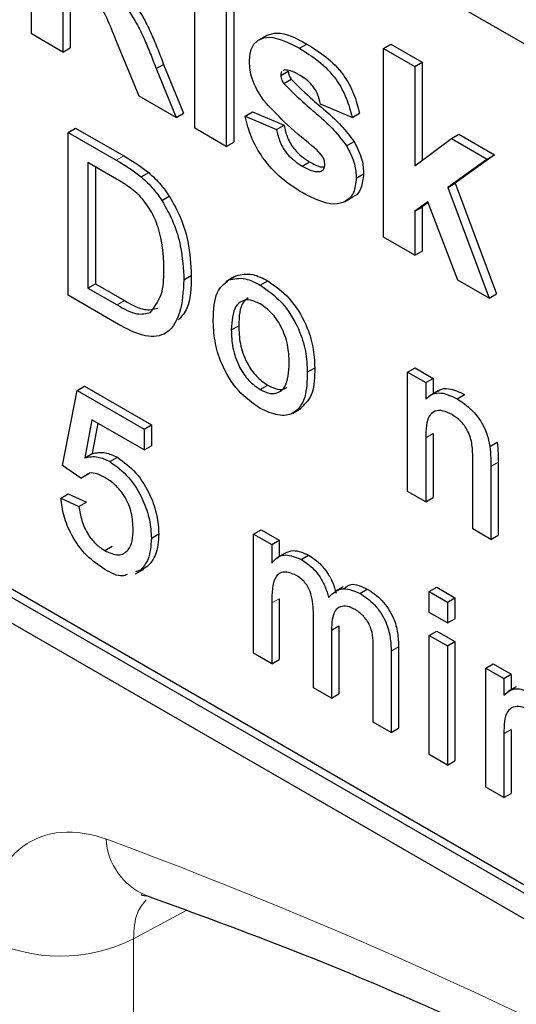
# Paper-space layout 'Blatt2' of a CAD drawing. Header units: millimetres. Extents: x 5 to 418, y 2 to 292.
# Tile 14 of 68: x 110.46 to 111.64, y 149.64 to 151.98. Entities that reach past the tile are written whole.
import ezdxf

# ---------------------------------------------------------------- set-up
doc = ezdxf.new("R2010")
doc.units = ezdxf.units.MM

psp = doc.layouts.new('Blatt2')

# ---------------------------------------------------------------- linework, layer by layer
at = {"color": 7, "linetype": 'Continuous', "lineweight": 25}
for p, q in [((116.9317, 148.8802), (110.2319, 152.748)), ((110.4839, 151.9491), (110.4839, 152.3982)), ((110.5587, 152.096), (110.5587, 151.9059)), ((110.5764, 152.0857), (110.5764, 151.9162)), ((110.8728, 151.7246), (110.8728, 152.0528)), ((110.9476, 152.0096), (110.9476, 151.6814)), ((110.9653, 152.0198), (110.9653, 151.6916)), ((107.9692, 151.9719), (116.808, 146.8694)), ((110.5587, 151.9059), (110.4839, 151.9491)), ((111.0438, 151.9457), (111.0239, 151.9342)), ((110.5587, 151.9059), (110.5764, 151.9162)), ((110.7405, 151.801), (110.6852, 151.9348)), ((111.1216, 151.915), (111.1393, 151.9252)), ((111.3216, 151.9147), (111.3393, 151.9249)), ((111.3216, 151.4656), (111.3216, 151.9147)), ((111.3216, 151.9147), (111.3964, 151.8715)), ((111.3393, 151.9249), (111.414, 151.8817)), ((110.7808, 151.8666), (110.7985, 151.8768)), ((110.7808, 151.8666), (110.828, 151.7505)), ((110.7985, 151.8768), (110.8456, 151.7607)), ((111.3964, 151.8715), (111.414, 151.8817)), ((111.3964, 151.8715), (111.3964, 151.635)), ((111.414, 151.8817), (111.414, 151.6482)), ((111.0773, 151.8506), (111.0949, 151.8608)), ((111.0851, 151.8634), (111.0827, 151.8615)), ((111.0845, 151.831), (111.1022, 151.8412)), ((110.828, 151.7505), (110.7405, 151.801)), ((111.2468, 151.7506), (111.172, 151.7822)), ((110.828, 151.7505), (110.8456, 151.7607)), ((110.9925, 151.7534), (111.0102, 151.7636)), ((110.9925, 151.7534), (111.0673, 151.7218)), ((111.0102, 151.7636), (111.085, 151.732)), ((111.2468, 151.7506), (111.2645, 151.7608)), ((111.0673, 151.7218), (111.085, 151.732)), ((110.5712, 151.715), (110.5889, 151.7252)), ((110.5712, 151.3272), (110.5712, 151.715)), ((110.5712, 151.715), (110.686, 151.6487)), ((110.5889, 151.7252), (110.7037, 151.6589)), ((110.9476, 151.6814), (110.8728, 151.7246)), ((111.4836, 151.7002), (111.5013, 151.7104)), ((111.5013, 151.7104), (111.5861, 151.6615)), ((110.9476, 151.6814), (110.9653, 151.6916)), ((111.2339, 151.6829), (111.2516, 151.6931)), ((111.3964, 151.635), (111.4836, 151.7002)), ((111.4836, 151.7002), (111.5684, 151.6513)), ((111.5861, 151.6615), (111.4922, 151.5939)), ((111.5684, 151.6513), (111.5861, 151.6615)), ((110.6866, 151.6036), (110.6185, 151.6429)), ((110.6185, 151.6429), (110.6185, 151.3446)), ((110.6362, 151.6327), (110.6362, 151.3548)), ((111.1281, 151.6348), (111.1458, 151.645)), ((111.5684, 151.6513), (111.4745, 151.5837)), ((110.7454, 151.6089), (110.7631, 151.6191)), ((111.1721, 151.6215), (111.1782, 151.6251)), ((111.2568, 151.6059), (111.2744, 151.6161)), ((111.4745, 151.5837), (111.4922, 151.5939)), ((111.4922, 151.5939), (111.591, 151.3304)), ((110.7942, 151.5529), (110.8119, 151.5631)), ((111.4745, 151.5837), (111.5734, 151.3202)), ((111.2286, 151.5498), (111.2485, 151.5613)), ((111.4272, 151.5497), (111.3964, 151.5275)), ((111.428, 151.5477), (111.414, 151.5377)), ((111.4986, 151.3634), (111.4272, 151.5497)), ((111.3964, 151.5275), (111.414, 151.5377)), ((111.3964, 151.5275), (111.3964, 151.4224)), ((111.414, 151.5377), (111.414, 151.4326)), ((111.3964, 151.4224), (111.3216, 151.4656)), ((111.3964, 151.4224), (111.414, 151.4326)), ((110.8468, 151.3641), (110.8644, 151.3743)), ((110.6185, 151.3446), (110.6362, 151.3548)), ((110.6362, 151.3548), (110.7055, 151.3148)), ((110.966, 151.3712), (110.9462, 151.3597)), ((110.9535, 151.3637), (110.9711, 151.3739)), ((111.0286, 151.3515), (111.0463, 151.3617)), ((111.5734, 151.3202), (111.4986, 151.3634)), ((110.6915, 151.2577), (110.5712, 151.3272)), ((110.6185, 151.3446), (110.6878, 151.3046)), ((111.5734, 151.3202), (111.591, 151.3304)), ((110.9596, 151.2448), (110.9773, 151.255)), ((111.1404, 151.1442), (111.1581, 151.1544)), ((111.379, 151.1443), (111.3967, 151.1545)), ((111.379, 150.8608), (111.379, 151.1443)), ((111.379, 151.1443), (111.4221, 151.1194)), ((111.3967, 151.1545), (111.4397, 151.1296)), ((111.4221, 151.1194), (111.4397, 151.1296)), ((111.4221, 151.1194), (111.4221, 151.0799)), ((111.4397, 151.1296), (111.4397, 151.0931)), ((110.5583, 150.9219), (110.5927, 151.1009)), ((110.5927, 151.1009), (110.6104, 151.1111)), ((110.5927, 151.1009), (110.752, 151.0089)), ((110.6104, 151.1111), (110.7697, 151.0192)), ((111.0286, 151.1029), (111.0463, 151.1131)), ((111.4515, 151.0999), (111.4316, 151.0884)), ((111.4968, 151.0812), (111.5145, 151.0914)), ((111.1063, 151.0472), (111.1262, 151.0587)), ((110.6279, 151.0309), (110.6108, 150.9403)), ((110.752, 150.9592), (110.6279, 151.0309)), ((110.6421, 151.0227), (110.6285, 150.9505)), ((110.752, 151.0089), (110.7697, 151.0192)), ((110.752, 151.0089), (110.752, 150.9592)), ((110.7697, 151.0192), (110.7697, 150.9694)), ((111.4221, 150.9879), (111.4221, 150.836)), ((111.4397, 150.9981), (111.4397, 150.8462)), ((111.5749, 150.9676), (111.5925, 150.9778)), ((110.752, 150.9592), (110.7697, 150.9694)), ((110.6108, 150.9403), (110.6285, 150.9505)), ((110.6707, 150.9316), (110.6884, 150.9418)), ((111.534, 150.7713), (111.534, 150.9406)), ((111.5948, 150.9301), (111.5948, 150.7567)), ((110.6013, 150.8921), (110.5583, 150.9219)), ((111.5771, 150.9199), (111.5771, 150.7465)), ((110.6013, 150.8921), (110.619, 150.9023)), ((111.4221, 150.836), (111.379, 150.8608)), ((110.554, 150.8448), (110.5716, 150.855)), ((110.554, 150.8448), (110.597, 150.825)), ((110.5716, 150.855), (110.6147, 150.8352)), ((110.597, 150.825), (110.6147, 150.8352)), ((111.4221, 150.836), (111.4397, 150.8462)), ((111.0127, 150.759), (111.0303, 150.7692)), ((111.0303, 150.7692), (111.0734, 150.7444)), ((111.5771, 150.7465), (111.534, 150.7713)), ((110.7693, 150.7491), (110.7869, 150.7593)), ((111.0127, 150.4756), (111.0127, 150.759)), ((111.0127, 150.759), (111.0557, 150.7342)), ((111.0557, 150.7342), (111.0734, 150.7444)), ((111.0734, 150.7444), (111.0734, 150.7055)), ((111.5771, 150.7465), (111.5948, 150.7567)), ((110.2319, 150.7269), (116.808, 146.9306)), ((110.2496, 150.7371), (116.8257, 146.9408)), ((110.6586, 150.7198), (110.6763, 150.73)), ((111.0557, 150.7342), (111.0557, 150.69)), ((111.0881, 150.714), (111.0682, 150.7025)), ((111.1258, 150.6987), (111.1435, 150.7089)), ((110.7313, 150.6643), (110.7512, 150.6758)), ((110.7436, 150.6731), (110.7317, 150.6693)), ((110.7436, 150.6731), (110.7612, 150.6833)), ((111.2256, 150.6336), (111.2057, 150.6221)), ((111.2655, 150.618), (111.2832, 150.6283)), ((111.4307, 150.6222), (111.4484, 150.6324)), ((111.4484, 150.6324), (111.4914, 150.6075)), ((111.0734, 150.6053), (111.0734, 150.461)), ((111.4307, 150.5724), (111.4307, 150.6222)), ((111.4307, 150.6222), (111.4737, 150.5973)), ((111.4737, 150.5973), (111.4914, 150.6075)), ((111.4914, 150.6075), (111.4914, 150.5578)), ((111.0557, 150.5951), (111.0557, 150.4507)), ((111.4737, 150.5973), (111.4737, 150.5476)), ((111.1548, 150.3936), (111.1548, 150.5744)), ((111.4737, 150.5476), (111.4307, 150.5724)), ((111.4737, 150.5476), (111.4914, 150.5578)), ((111.1978, 150.5304), (111.2155, 150.5406)), ((111.2155, 150.5406), (111.2155, 150.3789)), ((111.1978, 150.5304), (111.1978, 150.3687)), ((111.4307, 150.5177), (111.4484, 150.5279)), ((111.4307, 150.2343), (111.4307, 150.5177)), ((111.4307, 150.5177), (111.4737, 150.4929)), ((111.4484, 150.5279), (111.4914, 150.5031)), ((111.2969, 150.3115), (111.2969, 150.4868)), ((111.3576, 150.4905), (111.3576, 150.2969)), ((111.4737, 150.4929), (111.4914, 150.5031)), ((111.4737, 150.4929), (111.4737, 150.2094)), ((111.4914, 150.5031), (111.4914, 150.2196)), ((111.0557, 150.4507), (111.0127, 150.4756)), ((111.0557, 150.4507), (111.0734, 150.461)), ((111.3399, 150.4803), (111.3399, 150.2867)), ((111.565, 150.4402), (111.5827, 150.4504)), ((111.565, 150.1567), (111.565, 150.4402)), ((111.565, 150.4402), (111.6081, 150.4153)), ((111.5827, 150.4504), (111.6258, 150.4255)), ((111.6081, 150.4153), (111.6258, 150.4255)), ((111.6081, 150.4153), (111.6081, 150.3758)), ((111.6258, 150.4255), (111.6258, 150.389)), ((111.1978, 150.3687), (111.1548, 150.3936)), ((111.6375, 150.3958), (111.6176, 150.3843)), ((111.1978, 150.3687), (111.2155, 150.3789)), ((111.3399, 150.2867), (111.2969, 150.3115)), ((111.3399, 150.2867), (111.3576, 150.2969)), ((111.6081, 150.2838), (111.6081, 150.1319)), ((111.6258, 150.2941), (111.6258, 150.1421)), ((111.4737, 150.2094), (111.4307, 150.2343)), ((111.4737, 150.2094), (111.4914, 150.2196)), ((111.6081, 150.1319), (111.565, 150.1567)), ((111.6081, 150.1319), (111.6258, 150.1421))]:
    psp.add_line(p, q, dxfattribs=at)
at = {"color": 7, "linetype": 'Continuous', "lineweight": 18}
for p, q in [((110.686, 151.6487), (110.7037, 151.6589)), ((110.6878, 151.3046), (110.7055, 151.3148)), ((111.4221, 150.9879), (111.4397, 150.9981)), ((111.5771, 150.9199), (111.5948, 150.9301)), ((111.0557, 150.5951), (111.0734, 150.6053)), ((111.3399, 150.4803), (111.3576, 150.4905)), ((111.6081, 150.2838), (111.6258, 150.2941)), ((110.852, 149.8636), (110.7268, 149.7959)), ((110.7268, 149.7959), (110.7268, 146.5859))]:
    psp.add_line(p, q, dxfattribs=at)
for centre, radius, start, end in [((106.5128, 138.8175), 11.9587, 50.30384, 69.70154), ((110.8175, 150.0432), 0.1563, 183.5375, 246.7046), ((110.5533, 150.1398), 0.3852, 242.6565, 296.7662)]:
    psp.add_arc(centre, radius, start, end, dxfattribs=at)
at = {"color": 7, "linetype": 'Continuous', "lineweight": 25}
for points, knots in [([(110.6852, 151.9348), (110.6712, 151.9702), (110.6518, 152.0193), (110.607, 152.0685), (110.586, 152.0803), (110.5755, 152.0863)], [0, 0, 0, 0, 0.5609861, 0.7793046, 1, 1, 1, 1]), ([(110.7182, 152.0355), (110.73, 152.0189), (110.7496, 151.9915), (110.7696, 151.9491), (110.7846, 151.913), (110.7939, 151.8889), (110.7985, 151.8768)], [0, 0, 0, 0, 0.339561, 0.5595734, 0.7797778, 1, 1, 1, 1]), ([(110.7005, 152.0253), (110.7124, 152.0087), (110.7319, 151.9813), (110.7519, 151.9389), (110.7669, 151.9028), (110.7762, 151.8787), (110.7808, 151.8666)], [0, 0, 0, 0, 0.339561, 0.5595734, 0.7797778, 1, 1, 1, 1]), ([(111.0025, 151.8839), (111.0035, 151.8953), (111.0056, 151.918), (111.0242, 151.9372), (111.0614, 151.9462), (111.0968, 151.9279), (111.1216, 151.915)], [0, 0, 0, 0, 0.186756, 0.373549, 0.56049, 1, 1, 1, 1]), ([(111.0439, 151.9455), (111.0517, 151.9483), (111.0786, 151.9578), (111.1141, 151.9387), (111.1393, 151.9252)], [0, 0, 0, 0, 0.290832, 1, 1, 1, 1]), ([(111.1216, 151.915), (111.1368, 151.9056), (111.167, 151.887), (111.2079, 151.8464), (111.2351, 151.7965), (111.2429, 151.7659), (111.2468, 151.7506)], [0, 0, 0, 0, 0.280825, 0.559925, 0.77968, 1, 1, 1, 1]), ([(111.1393, 151.9252), (111.1544, 151.9158), (111.1847, 151.8972), (111.2256, 151.8566), (111.2528, 151.8067), (111.2606, 151.7761), (111.2645, 151.7608)], [0, 0, 0, 0, 0.280825, 0.559925, 0.77968, 1, 1, 1, 1]), ([(111.0362, 151.7914), (111.0253, 151.8087), (111.0059, 151.8396), (111.0035, 151.8704), (111.0025, 151.8839)], [0, 0, 0, 0, 0.558645, 1, 1, 1, 1]), ([(111.0799, 151.8592), (111.0795, 151.8589), (111.0774, 151.8575), (111.0773, 151.8537), (111.0773, 151.8506)], [0, 0, 0, 0, 0.176554, 1, 1, 1, 1]), ([(111.0773, 151.8506), (111.0777, 151.8469), (111.0786, 151.8402), (111.0827, 151.8338), (111.0845, 151.831)], [0, 0, 0, 0, 0.558274, 1, 1, 1, 1]), ([(111.1235, 151.8505), (111.116, 151.8548), (111.1026, 151.8624), (111.0904, 151.8631), (111.0851, 151.8634)], [0, 0, 0, 0, 0.561017, 1, 1, 1, 1]), ([(111.0949, 151.8608), (111.0954, 151.8571), (111.0963, 151.8504), (111.1004, 151.844), (111.1022, 151.8412)], [0, 0, 0, 0, 0.558274, 1, 1, 1, 1]), ([(111.172, 151.7822), (111.1701, 151.7901), (111.1662, 151.8057), (111.1494, 151.8335), (111.1333, 151.8441), (111.1235, 151.8505)], [0, 0, 0, 0, 0.28081, 0.560758, 1, 1, 1, 1]), ([(111.0845, 151.831), (111.1016, 151.8142), (111.1297, 151.7864), (111.1702, 151.7531), (111.2042, 151.7218), (111.224, 151.6958), (111.2339, 151.6829)], [0, 0, 0, 0, 0.339607, 0.560063, 0.78038, 1, 1, 1, 1]), ([(111.1022, 151.8412), (111.1192, 151.8244), (111.1473, 151.7966), (111.1879, 151.7633), (111.2219, 151.732), (111.2417, 151.706), (111.2516, 151.6931)], [0, 0, 0, 0, 0.339607, 0.560063, 0.78038, 1, 1, 1, 1]), ([(111.1515, 151.6833), (111.1293, 151.7014), (111.0896, 151.7338), (111.0525, 151.7738), (111.0362, 151.7914)], [0, 0, 0, 0, 0.560705, 1, 1, 1, 1]), ([(111.1281, 151.5715), (111.1115, 151.582), (111.0785, 151.6029), (111.0354, 151.6497), (111.0052, 151.7033), (110.9967, 151.7367), (110.9925, 151.7534)], [0, 0, 0, 0, 0.280651, 0.560003, 0.779956, 1, 1, 1, 1]), ([(111.085, 151.732), (111.0872, 151.722), (111.0917, 151.7022), (111.113, 151.6667), (111.1334, 151.6532), (111.1458, 151.645)], [0, 0, 0, 0, 0.280993, 0.560665, 1, 1, 1, 1]), ([(111.0673, 151.7218), (111.0695, 151.7118), (111.074, 151.692), (111.0953, 151.6565), (111.1157, 151.643), (111.1281, 151.6348)], [0, 0, 0, 0, 0.280993, 0.560665, 1, 1, 1, 1]), ([(111.1766, 151.6577), (111.1722, 151.6631), (111.1642, 151.6727), (111.1554, 151.6801), (111.1515, 151.6833)], [0, 0, 0, 0, 0.558614, 1, 1, 1, 1]), ([(111.2339, 151.6829), (111.2415, 151.6681), (111.2551, 151.6416), (111.2563, 151.6168), (111.2568, 151.6059)], [0, 0, 0, 0, 0.558015, 1, 1, 1, 1]), ([(111.2516, 151.6931), (111.2592, 151.6783), (111.2728, 151.6518), (111.2739, 151.6271), (111.2744, 151.6161)], [0, 0, 0, 0, 0.558015, 1, 1, 1, 1]), ([(110.7037, 151.6589), (110.7149, 151.6524), (110.7348, 151.6409), (110.7544, 151.6257), (110.7631, 151.6191)], [0, 0, 0, 0, 0.560174, 1, 1, 1, 1]), ([(111.182, 151.6385), (111.1817, 151.642), (111.1813, 151.6483), (111.178, 151.6548), (111.1766, 151.6577)], [0, 0, 0, 0, 0.5593187, 1, 1, 1, 1]), ([(110.686, 151.6487), (110.6972, 151.6422), (110.7171, 151.6306), (110.7367, 151.6155), (110.7454, 151.6089)], [0, 0, 0, 0, 0.560174, 1, 1, 1, 1]), ([(111.1281, 151.6348), (111.1368, 151.63), (111.1523, 151.6215), (111.166, 151.6215), (111.1721, 151.6215)], [0, 0, 0, 0, 0.560783, 1, 1, 1, 1]), ([(111.1458, 151.645), (111.1545, 151.64), (111.1668, 151.6329), (111.1777, 151.6326), (111.1808, 151.6325)], [0, 0, 0, 0, 0.711845, 1, 1, 1, 1]), ([(111.1749, 151.6239), (111.1769, 151.6251), (111.1813, 151.6277), (111.1817, 151.6347), (111.182, 151.6385)], [0, 0, 0, 0, 0.44903, 1, 1, 1, 1]), ([(110.7454, 151.6089), (110.7553, 151.5998), (110.7731, 151.5837), (110.7878, 151.5623), (110.7942, 151.5529)], [0, 0, 0, 0, 0.5598465, 1, 1, 1, 1]), ([(110.7631, 151.6191), (110.773, 151.61), (110.7908, 151.5939), (110.8054, 151.5725), (110.8119, 151.5631)], [0, 0, 0, 0, 0.5598465, 1, 1, 1, 1]), ([(111.2744, 151.6161), (111.273, 151.6043), (111.2703, 151.5805), (111.2578, 151.5639), (111.2486, 151.5616), (111.2484, 151.5615)], [0, 0, 0, 0, 0.493022, 0.986586, 1, 1, 1, 1]), ([(110.7421, 151.5636), (110.7319, 151.5724), (110.7137, 151.588), (110.6949, 151.5989), (110.6866, 151.6036)], [0, 0, 0, 0, 0.559255, 1, 1, 1, 1]), ([(111.2568, 151.6059), (111.2555, 151.5937), (111.253, 151.5694), (111.2326, 151.5493), (111.193, 151.5387), (111.1548, 151.558), (111.1281, 151.5715)], [0, 0, 0, 0, 0.186725, 0.373655, 0.5608, 1, 1, 1, 1]), ([(110.7994, 151.3923), (110.7979, 151.4239), (110.7958, 151.4681), (110.769, 151.5299), (110.7511, 151.5524), (110.7421, 151.5636)], [0, 0, 0, 0, 0.55915, 0.78004, 1, 1, 1, 1]), ([(110.8119, 151.5631), (110.8218, 151.5456), (110.8415, 151.5106), (110.8607, 151.4442), (110.863, 151.4008), (110.8644, 151.3743)], [0, 0, 0, 0, 0.279769, 0.559929, 1, 1, 1, 1]), ([(110.7942, 151.5529), (110.8041, 151.5354), (110.8239, 151.5004), (110.843, 151.434), (110.8453, 151.3906), (110.8468, 151.3641)], [0, 0, 0, 0, 0.279769, 0.559929, 1, 1, 1, 1]), ([(110.7671, 151.2862), (110.7783, 151.3013), (110.7985, 151.3282), (110.7991, 151.3726), (110.7994, 151.3923)], [0, 0, 0, 0, 0.557452, 1, 1, 1, 1]), ([(110.8644, 151.3743), (110.8639, 151.3455), (110.8631, 151.3009), (110.8413, 151.2769), (110.8337, 151.2685)], [0, 0, 0, 0, 0.648204, 1, 1, 1, 1]), ([(110.9711, 151.3739), (110.9839, 151.3768), (111.0067, 151.3819), (111.0342, 151.3679), (111.0463, 151.3617)], [0, 0, 0, 0, 0.559033, 1, 1, 1, 1]), ([(110.8468, 151.3641), (110.8451, 151.3368), (110.8417, 151.2822), (110.8075, 151.229), (110.7495, 151.227), (110.7109, 151.2475), (110.6915, 151.2577)], [0, 0, 0, 0, 0.28084, 0.559952, 0.779068, 1, 1, 1, 1]), ([(110.9165, 151.2695), (110.9175, 151.2933), (110.9192, 151.3357), (110.943, 151.3552), (110.9535, 151.3637)], [0, 0, 0, 0, 0.560963, 1, 1, 1, 1]), ([(110.9535, 151.3637), (110.9662, 151.3666), (110.989, 151.3717), (111.0165, 151.3577), (111.0286, 151.3515)], [0, 0, 0, 0, 0.559033, 1, 1, 1, 1]), ([(111.0286, 151.3515), (111.0463, 151.3391), (111.0815, 151.3143), (111.1199, 151.2523), (111.1383, 151.1933), (111.1397, 151.1606), (111.1404, 151.1442)], [0, 0, 0, 0, 0.279556, 0.5586, 0.778991, 1, 1, 1, 1]), ([(111.0463, 151.3617), (111.064, 151.3493), (111.0992, 151.3245), (111.1376, 151.2625), (111.1559, 151.2035), (111.1574, 151.1708), (111.1581, 151.1544)], [0, 0, 0, 0, 0.279556, 0.5586, 0.778991, 1, 1, 1, 1]), ([(110.6878, 151.3046), (110.7041, 151.2952), (110.7331, 151.2785), (110.7568, 151.2839), (110.7671, 151.2862)], [0, 0, 0, 0, 0.561861, 1, 1, 1, 1]), ([(110.7055, 151.3148), (110.7218, 151.3054), (110.7508, 151.2887), (110.7744, 151.2941), (110.7848, 151.2965)], [0, 0, 0, 0, 0.561861, 1, 1, 1, 1]), ([(111.0286, 151.3068), (111.0207, 151.3105), (111.005, 151.318), (110.9844, 151.3152), (110.9626, 151.2962), (110.9608, 151.266), (110.9596, 151.2448)], [0, 0, 0, 0, 0.187137, 0.374025, 0.561097, 1, 1, 1, 1]), ([(111.0001, 151.3211), (110.9958, 151.3181), (110.9792, 151.3062), (110.9781, 151.2769), (110.9773, 151.255)], [0, 0, 0, 0, 0.254643, 1, 1, 1, 1]), ([(111.0974, 151.1668), (111.0969, 151.1806), (111.0958, 151.2081), (111.0807, 151.2512), (111.0562, 151.2874), (111.0378, 151.3003), (111.0286, 151.3068)], [0, 0, 0, 0, 0.281064, 0.560316, 0.780174, 1, 1, 1, 1]), ([(111.0286, 151.0581), (111.0106, 151.0707), (110.9746, 151.0959), (110.9355, 151.1596), (110.9186, 151.2196), (110.9172, 151.2529), (110.9165, 151.2695)], [0, 0, 0, 0, 0.279616, 0.558371, 0.778858, 1, 1, 1, 1]), ([(110.9596, 151.2448), (110.9601, 151.2308), (110.9611, 151.203), (110.9756, 151.1592), (111.0007, 151.1225), (111.0193, 151.1094), (111.0286, 151.1029)], [0, 0, 0, 0, 0.281129, 0.560384, 0.780159, 1, 1, 1, 1]), ([(110.9773, 151.255), (110.9778, 151.241), (110.9788, 151.2132), (110.9933, 151.1694), (111.0184, 151.1327), (111.037, 151.1196), (111.0463, 151.1131)], [0, 0, 0, 0, 0.281129, 0.560384, 0.780159, 1, 1, 1, 1]), ([(111.0286, 151.1029), (111.0366, 151.0991), (111.0525, 151.0915), (111.0731, 151.0951), (111.0946, 151.1147), (111.0963, 151.1453), (111.0974, 151.1668)], [0, 0, 0, 0, 0.187044, 0.373945, 0.560983, 1, 1, 1, 1]), ([(111.1404, 151.1442), (111.1398, 151.1234), (111.1386, 151.082), (111.1124, 151.0441), (111.0715, 151.0383), (111.0429, 151.0515), (111.0286, 151.0581)], [0, 0, 0, 0, 0.281033, 0.559513, 0.779602, 1, 1, 1, 1]), ([(111.1581, 151.1544), (111.1579, 151.1331), (111.1574, 151.0914), (111.136, 151.0699), (111.1256, 151.0594)], [0, 0, 0, 0, 0.512915, 1, 1, 1, 1]), ([(111.0463, 151.1131), (111.0542, 151.1095), (111.0698, 151.1022), (111.0858, 151.1029), (111.0913, 151.1082), (111.092, 151.1089)], [0, 0, 0, 0, 0.465388, 0.930416, 1, 1, 1, 1]), ([(111.4221, 151.0799), (111.4271, 151.0844), (111.4372, 151.0936), (111.4627, 151.0973), (111.4839, 151.0873), (111.4968, 151.0812)], [0, 0, 0, 0, 0.280554, 0.560815, 1, 1, 1, 1]), ([(111.452, 151.0991), (111.4532, 151.1001), (111.4598, 151.1054), (111.4806, 151.107), (111.5017, 151.0973), (111.5145, 151.0914)], [0, 0, 0, 0, 0.08724, 0.442807, 1, 1, 1, 1]), ([(111.4968, 151.0812), (111.5068, 151.0745), (111.5268, 151.061), (111.5527, 151.0312), (111.5688, 150.9976), (111.5728, 150.9776), (111.5749, 150.9676)], [0, 0, 0, 0, 0.280216, 0.559971, 0.779636, 1, 1, 1, 1]), ([(111.4848, 151.0434), (111.4776, 151.0469), (111.4632, 151.0538), (111.4437, 151.0531), (111.4231, 151.0364), (111.4225, 151.0079), (111.4221, 150.9879)], [0, 0, 0, 0, 0.187273, 0.374362, 0.56054, 1, 1, 1, 1]), ([(111.534, 150.9406), (111.534, 150.9506), (111.5338, 150.9707), (111.525, 151.0033), (111.5053, 151.0294), (111.4917, 151.0387), (111.4848, 151.0434)], [0, 0, 0, 0, 0.28168, 0.559785, 0.779587, 1, 1, 1, 1]), ([(111.5925, 150.9778), (111.5933, 150.9687), (111.5947, 150.9525), (111.5948, 150.9369), (111.5948, 150.9301)], [0, 0, 0, 0, 0.559791, 1, 1, 1, 1]), ([(110.6285, 150.9505), (110.6387, 150.9527), (110.6569, 150.9566), (110.6787, 150.9463), (110.6884, 150.9418)], [0, 0, 0, 0, 0.559939, 1, 1, 1, 1]), ([(111.5749, 150.9676), (111.5757, 150.9585), (111.5771, 150.9423), (111.5771, 150.9267), (111.5771, 150.9199)], [0, 0, 0, 0, 0.559791, 1, 1, 1, 1]), ([(110.6108, 150.9403), (110.621, 150.9425), (110.6392, 150.9464), (110.6611, 150.9361), (110.6707, 150.9316)], [0, 0, 0, 0, 0.559939, 1, 1, 1, 1]), ([(110.6707, 150.9316), (110.6861, 150.9204), (110.7168, 150.898), (110.7494, 150.8438), (110.7669, 150.7923), (110.7685, 150.7635), (110.7693, 150.7491)], [0, 0, 0, 0, 0.27917, 0.558797, 0.779169, 1, 1, 1, 1]), ([(110.6884, 150.9418), (110.7037, 150.9306), (110.7345, 150.9082), (110.767, 150.854), (110.7846, 150.8025), (110.7862, 150.7737), (110.7869, 150.7593)], [0, 0, 0, 0, 0.27917, 0.558797, 0.779169, 1, 1, 1, 1]), ([(110.6588, 150.8937), (110.6525, 150.897), (110.6399, 150.9034), (110.6224, 150.906), (110.6147, 150.9002), (110.6112, 150.8976)], [0, 0, 0, 0, 0.353598, 0.706329, 1, 1, 1, 1]), ([(110.7262, 150.771), (110.7255, 150.7836), (110.7242, 150.8087), (110.7082, 150.8483), (110.6836, 150.8777), (110.6671, 150.8884), (110.6588, 150.8937)], [0, 0, 0, 0, 0.280653, 0.559595, 0.77929, 1, 1, 1, 1]), ([(110.6583, 150.6752), (110.6436, 150.6851), (110.6143, 150.7048), (110.5798, 150.7531), (110.5595, 150.8022), (110.5558, 150.8306), (110.554, 150.8448)], [0, 0, 0, 0, 0.28007, 0.559249, 0.779432, 1, 1, 1, 1]), ([(110.597, 150.825), (110.5988, 150.8138), (110.6024, 150.7916), (110.6168, 150.7587), (110.6375, 150.7336), (110.6516, 150.7244), (110.6586, 150.7198)], [0, 0, 0, 0, 0.280714, 0.559926, 0.779622, 1, 1, 1, 1]), ([(110.6586, 150.7198), (110.6696, 150.7148), (110.6916, 150.7047), (110.7144, 150.7179), (110.7248, 150.7421), (110.7257, 150.7614), (110.7262, 150.771)], [0, 0, 0, 0, 0.279539, 0.558252, 0.778884, 1, 1, 1, 1]), ([(110.7693, 150.7491), (110.7681, 150.7314), (110.766, 150.6997), (110.7504, 150.6812), (110.7436, 150.6731)], [0, 0, 0, 0, 0.559726, 1, 1, 1, 1]), ([(110.7869, 150.7593), (110.7858, 150.7416), (110.7837, 150.7099), (110.7681, 150.6914), (110.7612, 150.6833)], [0, 0, 0, 0, 0.559726, 1, 1, 1, 1]), ([(111.0881, 150.714), (111.0941, 150.7167), (111.1097, 150.7236), (111.1307, 150.7145), (111.1435, 150.7089)], [0, 0, 0, 0, 0.388652, 1, 1, 1, 1]), ([(111.0557, 150.69), (111.0602, 150.695), (111.0693, 150.7052), (111.0924, 150.7128), (111.1132, 150.704), (111.1258, 150.6987)], [0, 0, 0, 0, 0.2809504, 0.5617842, 1, 1, 1, 1]), ([(111.1258, 150.6987), (111.1339, 150.6935), (111.15, 150.6831), (111.1702, 150.6589), (111.1843, 150.6328), (111.1888, 150.6165), (111.1911, 150.6084)], [0, 0, 0, 0, 0.280176, 0.559511, 0.779663, 1, 1, 1, 1]), ([(111.1435, 150.7089), (111.1516, 150.7037), (111.1676, 150.6933), (111.1879, 150.6691), (111.202, 150.643), (111.2065, 150.6268), (111.2088, 150.6186)], [0, 0, 0, 0, 0.280176, 0.559511, 0.779663, 1, 1, 1, 1]), ([(110.7124, 150.6632), (110.7086, 150.6616), (110.6938, 150.6553), (110.6734, 150.6667), (110.6583, 150.6752)], [0, 0, 0, 0, 0.258464, 1, 1, 1, 1]), ([(111.1135, 150.6611), (111.1036, 150.6651), (111.0889, 150.6711), (111.0731, 150.666), (111.0564, 150.6473), (111.056, 150.6183), (111.0557, 150.5951)], [0, 0, 0, 0, 0.249225, 0.374862, 0.500555, 1, 1, 1, 1]), ([(111.1548, 150.5744), (111.1541, 150.5903), (111.1532, 150.6102), (111.1412, 150.6354), (111.13, 150.6501), (111.1201, 150.6567), (111.1135, 150.6611)], [0, 0, 0, 0, 0.498516, 0.624134, 0.749636, 1, 1, 1, 1]), ([(111.1911, 150.6084), (111.2018, 150.6186), (111.2209, 150.6368), (111.2519, 150.6238), (111.2655, 150.618)], [0, 0, 0, 0, 0.560019, 1, 1, 1, 1]), ([(111.2279, 150.6297), (111.2331, 150.6339), (111.247, 150.6453), (111.2692, 150.6348), (111.2832, 150.6283)], [0, 0, 0, 0, 0.3725221, 1, 1, 1, 1]), ([(111.2832, 150.6283), (111.2951, 150.6204), (111.3189, 150.6046), (111.3461, 150.563), (111.3564, 150.5234), (111.3572, 150.5015), (111.3576, 150.4905)], [0, 0, 0, 0, 0.280317, 0.558226, 0.778715, 1, 1, 1, 1]), ([(111.2655, 150.618), (111.2775, 150.6101), (111.3012, 150.5944), (111.3284, 150.5528), (111.3388, 150.5132), (111.3395, 150.4913), (111.3399, 150.4803)], [0, 0, 0, 0, 0.280317, 0.558226, 0.778715, 1, 1, 1, 1]), ([(111.2552, 150.5793), (111.2487, 150.5824), (111.2358, 150.5887), (111.2186, 150.5874), (111.1999, 150.573), (111.1987, 150.548), (111.1978, 150.5304)], [0, 0, 0, 0, 0.187283, 0.374334, 0.56118, 1, 1, 1, 1]), ([(111.2969, 150.4868), (111.2972, 150.5035), (111.2975, 150.5243), (111.2842, 150.551), (111.2727, 150.5669), (111.2621, 150.5743), (111.2552, 150.5793)], [0, 0, 0, 0, 0.4990428, 0.6245681, 0.7503081, 1, 1, 1, 1]), ([(111.6081, 150.3758), (111.6131, 150.3803), (111.6232, 150.3895), (111.6487, 150.3932), (111.6699, 150.3832), (111.6828, 150.3771)], [0, 0, 0, 0, 0.280554, 0.560815, 1, 1, 1, 1]), ([(111.6709, 150.3393), (111.6637, 150.3428), (111.6493, 150.3497), (111.6298, 150.349), (111.6092, 150.3323), (111.6085, 150.3038), (111.6081, 150.2838)], [0, 0, 0, 0, 0.187273, 0.374362, 0.56054, 1, 1, 1, 1]), ([(110.7468, 149.902), (110.7468, 149.902), (110.742, 149.9007), (110.7503, 149.8995), (110.7585, 149.8982)], [0, 0, 0, 0, 0.006192, 1, 1, 1, 1]), ([(110.7558, 149.8996), (110.8746, 149.8563), (111.2204, 149.7303), (111.8015, 149.4695), (112.4971, 149.0969), (113.194, 148.6585), (113.7524, 148.2584), (114.0762, 148.0016), (114.1711, 147.9264)], [0, 0, 0, 0, 0.106109, 0.308603, 0.511101, 0.713584, 0.916095, 1, 1, 1, 1])]:
    psp.add_open_spline(points, degree=3, knots=knots, dxfattribs=at)
at = {"color": 7, "linetype": 'Continuous', "lineweight": 18}
for points, knots in [([(110.6614, 150.0335), (110.6584, 150.0346), (110.6166, 150.0488), (110.5387, 150.0566), (110.4491, 150.0156), (110.3881, 149.9286), (110.3803, 149.8413), (110.3764, 149.7976)], [0, 0, 0, 0, 0.019366, 0.2645085, 0.5096539, 0.7548276, 1, 1, 1, 1]), ([(110.7268, 149.7959), (110.7281, 149.8181), (110.7302, 149.8563), (110.7488, 149.8789), (110.7566, 149.8884)], [0, 0, 0, 0, 0.581742, 1, 1, 1, 1])]:
    psp.add_open_spline(points, degree=3, knots=knots, dxfattribs=at)

doc.saveas('drawing.dxf')
